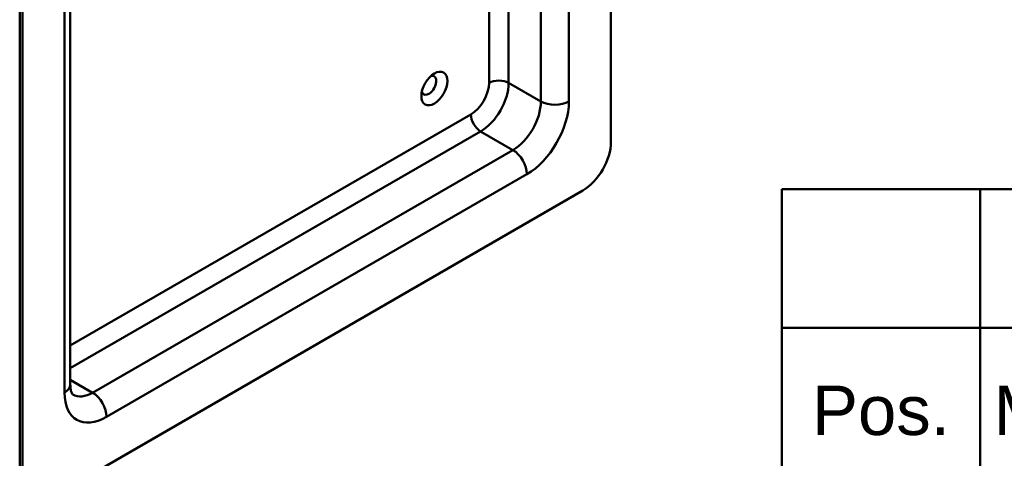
# Model space of a CAD drawing. Header units: millimetres. Extents: x 20 to 833, y 20 to 574.
# Tile 4 of 7: x 363 to 462, y 84 to 128. Entities that reach past the tile are written whole.
import ezdxf
from ezdxf.enums import TextEntityAlignment as Align

# ---------------------------------------------------------------- set-up
doc = ezdxf.new("R2010")
doc.units = ezdxf.units.MM
doc.header["$LTSCALE"] = 2
for name, color, linetype, lineweight in [('Sichtbare Kanten(DIN)', 7, 'Continuous', 50), ('Sichtbare tangentiale Kanten(DIN)', 7, 'Continuous', 50), ('Skizziergeometrie(DIN)', 7, 'Continuous', 50), ('Symbole(DIN)', 7, 'Continuous', 25)]:
    doc.layers.add(name, color=color, linetype=linetype, lineweight=lineweight)
doc.styles.add('Aktuell-DIN', font='arial.ttf')
doc.styles.add('Textstil10', font='arial.ttf')
doc.styles.add('Textstil41', font='arial.ttf', dxfattribs={"width": 0.8})
doc.styles.add('Textstil83', font='arial.ttf', dxfattribs={"width": 0.8})

# ---------------------------------------------------------------- blocks, each defined once
blk = doc.blocks.new('Schriftfelder Heusser')
at = {"layer": 'Skizziergeometrie(DIN)'}
for p, q in [((101, 229.917), (101, 236.917)), ((101, 236.917), (291, 236.917)), ((111, 229.917), (111, 236.917)), ((101, 191.417), (101, 229.917)), ((101, 229.917), (291, 229.917)), ((111, 229.917), (111, 221.417))]:
    blk.add_line(p, q, dxfattribs=at)
at = {"layer": 'Symbole(DIN)', "color": 179, "true_color": 0x262659, "char_height": 2.4892, "attachment_point": 2, "style": 'Aktuell-DIN'}
for s, insert in [('Pos.', (106, 227)), ('Menge', (117, 227))]:
    blk.add_mtext(s, dxfattribs=dict(at, insert=insert))
at = {"layer": 'Symbole(DIN)', "color": 179, "true_color": 0x262659, "style": 'Textstil10'}
blk.add_attdef('ERSTELLUNGSDATUM_001', (217.264, 218.291), '', height=2, dxfattribs=at)
at = {"layer": 'Symbole(DIN)', "color": 179, "true_color": 0x262659}
for tag, height, style, p in [('AUTOR', 2.489, 'Aktuell-DIN', (240.035, 219.263)), ('KONTROLLDATUM', 2, 'Textstil10', (217.417, 215.038)), ('KONTROLLIERT_VON', 2, 'Textstil10', (239.981, 215.054))]:
    blk.add_attdef(tag, text='', height=height, dxfattribs=dict(at, style=style)).set_placement(p, align=Align.MIDDLE_LEFT)
at = {"layer": 'Symbole(DIN)', "color": 7, "style": 'Textstil83', "width": 0.8}
blk.add_attdef('Anfänglicher_Ansichtsmaßstab_001', (281.568, 213.345), '', height=2.3, dxfattribs=at)
at = {"layer": 'Symbole(DIN)', "color": 179, "true_color": 0x262659, "style": 'Textstil10'}
blk.add_attdef('PROJEKT', text='', height=2, dxfattribs=at).set_placement((217.773, 209.719), align=Align.BOTTOM_LEFT)
at = {"layer": 'Symbole(DIN)', "color": 7, "style": 'Textstil41', "width": 0.8}
blk.add_attdef('STATUS', text='', height=5, dxfattribs=at).set_placement((284.526, 195.865), align=Align.MIDDLE_CENTER)

msp = doc.modelspace()

# ---------------------------------------------------------------- linework, layer by layer
at = {"layer": 'Sichtbare Kanten(DIN)'}
for p, q in [((422.747, 115.771), (422.747, 197.421)), ((363.067, 163.291), (363.067, 81.641)), ((363.35, 163.128), (363.35, 81.478)), ((368.178, 159.862), (368.178, 91.276)), ((366.178, 79.845), (419.918, 110.872))]:
    msp.add_line(p, q, dxfattribs=at)
msp.add_ellipse((404.928, 121.16), major_axis=(0.93, 1.611), ratio=0.57735, dxfattribs=at)
for centre, major_axis, start_param, end_param in [((404.362, 121.486), (-0.53, -0.918), 5.827281, 9.880682), ((419.918, 114.138), (-2, -3.464), 0.785398, 2.356194)]:
    msp.add_ellipse(centre, major_axis=major_axis, ratio=0.57735, start_param=start_param, end_param=end_param, dxfattribs=at)
msp.add_open_spline([(368.178, 91.276), (368.178, 91.11), (368.19, 90.962), (368.228, 90.707), (368.254, 90.602), (368.31, 90.436), (368.338, 90.377), (368.385, 90.299), (368.402, 90.279), (368.42, 90.261), (368.421, 90.261), (368.421, 90.261)], degree=3, knots=[3.1415927, 3.1415927, 3.1415927, 3.1415927, 3.2986723, 3.2986723, 3.4557519, 3.4557519, 3.6128316, 3.6128316, 3.7699112, 3.7699112, 3.9269908, 3.9269908, 3.9269908, 3.9269908], dxfattribs=at)
at = {"layer": 'Sichtbare tangentiale Kanten(DIN)'}
for p, q in [((415.676, 119.853), (415.676, 188.439)), ((418.504, 188.439), (418.504, 119.853)), ((367.592, 90.46), (367.592, 159.045)), ((412.423, 145.794), (412.423, 121.731)), ((410.443, 121.731), (410.443, 144.621)), ((415.676, 119.853), (412.423, 121.731)), ((368.178, 95.207), (408.605, 118.547)), ((409.595, 116.832), (368.178, 92.921)), ((412.847, 114.954), (409.595, 116.832)), ((370.421, 90.46), (412.847, 114.954)), ((414.262, 112.505), (371.835, 88.01)), ((370.421, 90.46), (368.178, 91.754))]:
    msp.add_line(p, q, dxfattribs=at)
for centre, major_axis, start_param, end_param in [((408.605, 120.67), (1.3, 2.252), 3.926991, 5.497787), ((409.595, 120.098), (-2, -3.464), 0.785398, 2.356194), ((411.433, 121.16), (1.4, 0), 0.785398, 2.356194), ((412.847, 118.22), (2, 3.464), 3.926991, 5.497787), ((414.262, 117.404), (3, 5.196), 3.926991, 5.497787), ((417.09, 120.67), (2, 0), 3.926991, 5.497787), ((409.595, 117.975), (0.7, -1.212), 3.926991, 5.497787), ((412.847, 113.321), (1, -1.732), 0.785398, 2.356194), ((366.178, 91.276), (2, 0), 5.497787, 6.283185), ((371.835, 92.909), (-3, -5.196), 5.497787, 7.068583), ((370.421, 93.725), (-2, -3.464), 0, 0.785398), ((370.421, 88.827), (-1, 1.732), 3.926991, 5.497787)]:
    msp.add_ellipse(centre, major_axis=major_axis, ratio=0.57735, start_param=start_param, end_param=end_param, dxfattribs=at)

# ---------------------------------------------------------------- block references
at = {"xscale": 2, "yscale": 2, "zscale": 2}
msp.add_blockref('Schriftfelder Heusser', (238, -362.833), dxfattribs=at)

doc.saveas('drawing.dxf')
